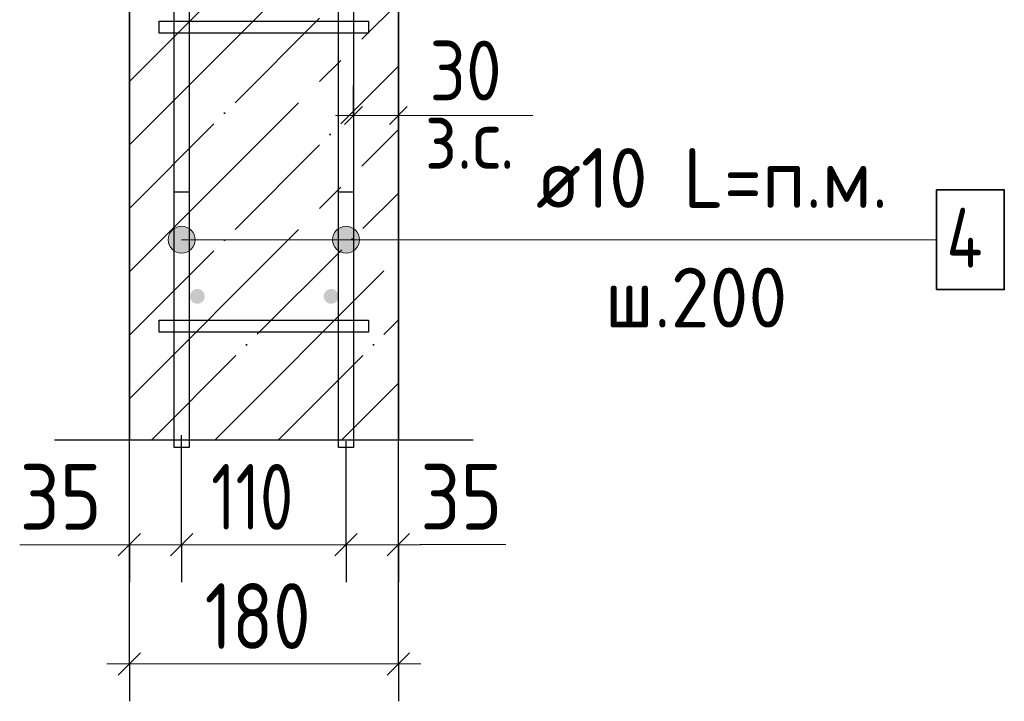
# Model space of a CAD drawing. Header units: millimetres. Extents: x -49773 to 2322955, y -3321 to 58485.
# Tile 217 of 256: x 931142 to 934436, y 30474 to 32754. Entities that reach past the tile are written whole.
import ezdxf

# ---------------------------------------------------------------- set-up
doc = ezdxf.new("R2010")
doc.units = ezdxf.units.MM
doc.linetypes.add('______11', pattern=[500, 400, -50, 0, -50])
doc.linetypes.add('______5', pattern=[1100, 800, -100, 100, -100])
for name, color, linetype, lineweight in [('Standard', 7, 'Continuous', 25), ('Арм.стержн. Арматура края', 96, 'Continuous', 35), ('Арм.стержн. вертикальными 1', 22, 'Continuous', 35), ('Арм.стержн.горизонт. 1', 180, 'Continuous', 35), ('Размерная линия_ общее', 7, 'Continuous', 13), ('Размерная линия_ общее_1', 7, 'Continuous', 13)]:
    doc.layers.add(name, color=color, linetype=linetype, lineweight=lineweight)
doc.layers.add('Арм.стержн.Стяжки', color=7, linetype='Continuous', lineweight=35, true_color=0x501e0f)
doc.styles.add('ISOCPEUR', font='txt')

msp = doc.modelspace()

# ---------------------------------------------------------------- hatches: boundary and pattern name
at = {"layer": 'Арм.стержн. вертикальными 1', "linetype": 'Continuous', "lineweight": 50, "transparency": 33554687}
for points in [[(931760.8, 31828.5), (931758.9, 31838.1), (931753.5, 31846.2), (931745.4, 31851.6), (931735.8, 31853.5), (931726.2, 31851.6), (931718.1, 31846.2), (931712.7, 31838.1), (931710.8, 31828.5), (931712.7, 31819), (931718.1, 31810.9), (931726.2, 31805.4), (931735.8, 31803.5), (931745.4, 31805.4), (931753.5, 31810.9), (931758.9, 31819)], [(932208.5, 31828.5), (932206.5, 31838.1), (932201.1, 31846.2), (932193, 31851.6), (932183.4, 31853.5), (932173.9, 31851.6), (932165.8, 31846.2), (932160.3, 31838.1), (932158.4, 31828.5), (932160.3, 31819), (932165.8, 31810.9), (932173.9, 31805.4), (932183.4, 31803.5), (932193, 31805.4), (932201.1, 31810.9), (932206.5, 31819)]]:
    msp.add_hatch(color=4, dxfattribs=at).paths.add_polyline_path(points)
at = {"layer": 'Арм.стержн.горизонт. 1', "linetype": 'Continuous', "lineweight": 13, "transparency": 33554687}
for points in [[(931660.9, 31979.1), (931660.9, 32056.5), (931644.8, 32040.3)], [(931660.9, 31979.1), (931660.9, 32056.5), (931644.8, 32040.3)], [(931660.9, 31979.1), (931660.9, 32056.5), (931644.8, 32040.3)], [(931660.9, 31979.1), (931660.9, 32056.5), (931644.8, 32040.3)], [(931660.9, 31979.1), (931660.9, 32056.5), (931644.8, 32040.3)], [(931660.9, 31979.1), (931660.9, 32056.5), (931644.8, 32040.3)], [(931660.9, 31979.1), (931660.9, 32056.5), (931644.8, 32040.3)], [(931660.9, 31979.1), (931660.9, 32056.5), (931644.8, 32040.3)], [(931660.9, 31979.1), (931660.9, 32056.5), (931644.8, 32040.3)], [(931660.9, 31979.1), (931660.9, 32056.5), (931644.8, 32040.3)], [(931660.9, 31979.1), (931660.9, 32056.5), (931644.8, 32040.3)], [(931660.9, 31979.1), (931660.9, 32056.5), (931644.8, 32040.3)], [(931660.9, 31979.1), (931660.9, 32056.5), (931644.8, 32040.3)], [(931683.4, 31972.8), (931683.4, 32062.8), (931660.9, 32056.5)], [(931683.4, 31972.8), (931683.4, 32062.8), (931660.9, 32056.5)], [(931683.4, 31972.8), (931683.4, 32062.8), (931660.9, 32056.5)], [(931683.4, 31972.8), (931683.4, 32062.8), (931660.9, 32056.5)], [(931683.4, 31972.8), (931683.4, 32062.8), (931660.9, 32056.5)], [(931683.4, 31972.8), (931683.4, 32062.8), (931660.9, 32056.5)], [(931683.4, 31972.8), (931683.4, 32062.8), (931660.9, 32056.5)], [(931683.4, 31972.8), (931683.4, 32062.8), (931660.9, 32056.5)], [(931683.4, 31972.8), (931683.4, 32062.8), (931660.9, 32056.5)], [(931683.4, 31972.8), (931683.4, 32062.8), (931660.9, 32056.5)], [(931683.4, 31972.8), (931683.4, 32062.8), (931660.9, 32056.5)], [(931683.4, 31972.8), (931683.4, 32062.8), (931660.9, 32056.5)], [(931683.4, 31972.8), (931683.4, 32062.8), (931660.9, 32056.5)], [(931683.4, 31972.8), (931660.9, 32056.5), (931660.9, 31979.1)], [(931683.4, 31972.8), (931660.9, 32056.5), (931660.9, 31979.1)], [(931683.4, 31972.8), (931660.9, 32056.5), (931660.9, 31979.1)], [(931683.4, 31972.8), (931660.9, 32056.5), (931660.9, 31979.1)], [(931683.4, 31972.8), (931660.9, 32056.5), (931660.9, 31979.1)], [(931683.4, 31972.8), (931660.9, 32056.5), (931660.9, 31979.1)], [(931683.4, 31972.8), (931660.9, 32056.5), (931660.9, 31979.1)], [(931683.4, 31972.8), (931660.9, 32056.5), (931660.9, 31979.1)], [(931683.4, 31972.8), (931660.9, 32056.5), (931660.9, 31979.1)], [(931683.4, 31972.8), (931660.9, 32056.5), (931660.9, 31979.1)], [(931683.4, 31972.8), (931660.9, 32056.5), (931660.9, 31979.1)], [(931683.4, 31972.8), (931660.9, 32056.5), (931660.9, 31979.1)], [(931683.4, 31972.8), (931660.9, 32056.5), (931660.9, 31979.1)], [(931705.9, 31979.1), (931705.9, 32056.5), (931683.4, 32062.8)], [(931705.9, 31979.1), (931683.4, 32062.8), (931683.4, 31972.8)], [(931705.9, 31979.1), (931705.9, 32056.5), (931683.4, 32062.8)], [(931705.9, 31979.1), (931683.4, 32062.8), (931683.4, 31972.8)], [(931705.9, 31979.1), (931705.9, 32056.5), (931683.4, 32062.8)], [(931705.9, 31979.1), (931683.4, 32062.8), (931683.4, 31972.8)], [(931705.9, 31979.1), (931705.9, 32056.5), (931683.4, 32062.8)], [(931705.9, 31979.1), (931683.4, 32062.8), (931683.4, 31972.8)], [(931705.9, 31979.1), (931705.9, 32056.5), (931683.4, 32062.8)], [(931705.9, 31979.1), (931683.4, 32062.8), (931683.4, 31972.8)], [(931705.9, 31979.1), (931705.9, 32056.5), (931683.4, 32062.8)], [(931705.9, 31979.1), (931683.4, 32062.8), (931683.4, 31972.8)], [(931705.9, 31979.1), (931705.9, 32056.5), (931683.4, 32062.8)], [(931705.9, 31979.1), (931683.4, 32062.8), (931683.4, 31972.8)], [(931705.9, 31979.1), (931705.9, 32056.5), (931683.4, 32062.8)], [(931705.9, 31979.1), (931683.4, 32062.8), (931683.4, 31972.8)], [(931705.9, 31979.1), (931705.9, 32056.5), (931683.4, 32062.8)], [(931705.9, 31979.1), (931683.4, 32062.8), (931683.4, 31972.8)], [(931705.9, 31979.1), (931705.9, 32056.5), (931683.4, 32062.8)], [(931705.9, 31979.1), (931683.4, 32062.8), (931683.4, 31972.8)], [(931705.9, 31979.1), (931705.9, 32056.5), (931683.4, 32062.8)], [(931705.9, 31979.1), (931683.4, 32062.8), (931683.4, 31972.8)], [(931705.9, 31979.1), (931705.9, 32056.5), (931683.4, 32062.8)], [(931705.9, 31979.1), (931683.4, 32062.8), (931683.4, 31972.8)], [(931705.9, 31979.1), (931705.9, 32056.5), (931683.4, 32062.8)], [(931705.9, 31979.1), (931683.4, 32062.8), (931683.4, 31972.8)], [(931722.1, 31995.3), (931722.1, 32040.3), (931705.9, 32056.5)], [(931722.1, 31995.3), (931705.9, 32056.5), (931705.9, 31979.1)], [(931722.1, 31995.3), (931722.1, 32040.3), (931705.9, 32056.5)], [(931722.1, 31995.3), (931705.9, 32056.5), (931705.9, 31979.1)], [(931722.1, 31995.3), (931722.1, 32040.3), (931705.9, 32056.5)], [(931722.1, 31995.3), (931705.9, 32056.5), (931705.9, 31979.1)], [(931722.1, 31995.3), (931722.1, 32040.3), (931705.9, 32056.5)], [(931722.1, 31995.3), (931705.9, 32056.5), (931705.9, 31979.1)], [(931722.1, 31995.3), (931722.1, 32040.3), (931705.9, 32056.5)], [(931722.1, 31995.3), (931705.9, 32056.5), (931705.9, 31979.1)], [(931722.1, 31995.3), (931722.1, 32040.3), (931705.9, 32056.5)], [(931722.1, 31995.3), (931705.9, 32056.5), (931705.9, 31979.1)], [(931722.1, 31995.3), (931722.1, 32040.3), (931705.9, 32056.5)], [(931722.1, 31995.3), (931705.9, 32056.5), (931705.9, 31979.1)], [(931722.1, 31995.3), (931722.1, 32040.3), (931705.9, 32056.5)], [(931722.1, 31995.3), (931705.9, 32056.5), (931705.9, 31979.1)], [(931722.1, 31995.3), (931722.1, 32040.3), (931705.9, 32056.5)], [(931722.1, 31995.3), (931705.9, 32056.5), (931705.9, 31979.1)], [(931722.1, 31995.3), (931722.1, 32040.3), (931705.9, 32056.5)], [(931722.1, 31995.3), (931705.9, 32056.5), (931705.9, 31979.1)], [(931722.1, 31995.3), (931722.1, 32040.3), (931705.9, 32056.5)], [(931722.1, 31995.3), (931705.9, 32056.5), (931705.9, 31979.1)], [(931722.1, 31995.3), (931722.1, 32040.3), (931705.9, 32056.5)], [(931722.1, 31995.3), (931705.9, 32056.5), (931705.9, 31979.1)], [(931722.1, 31995.3), (931722.1, 32040.3), (931705.9, 32056.5)], [(931722.1, 31995.3), (931705.9, 32056.5), (931705.9, 31979.1)], [(932210.9, 31979.1), (932210.9, 32056.5), (932194.7, 32040.3)], [(932210.9, 31979.1), (932210.9, 32056.5), (932194.7, 32040.3)], [(932210.9, 31979.1), (932210.9, 32056.5), (932194.7, 32040.3)], [(932210.9, 31979.1), (932210.9, 32056.5), (932194.7, 32040.3)], [(932210.9, 31979.1), (932210.9, 32056.5), (932194.7, 32040.3)], [(932210.9, 31979.1), (932210.9, 32056.5), (932194.7, 32040.3)], [(932210.9, 31979.1), (932210.9, 32056.5), (932194.7, 32040.3)], [(932210.9, 31979.1), (932210.9, 32056.5), (932194.7, 32040.3)], [(932210.9, 31979.1), (932210.9, 32056.5), (932194.7, 32040.3)], [(932210.9, 31979.1), (932210.9, 32056.5), (932194.7, 32040.3)], [(932210.9, 31979.1), (932210.9, 32056.5), (932194.7, 32040.3)], [(932210.9, 31979.1), (932210.9, 32056.5), (932194.7, 32040.3)], [(932210.9, 31979.1), (932210.9, 32056.5), (932194.7, 32040.3)], [(932233.4, 31972.8), (932233.4, 32062.8), (932210.9, 32056.5)], [(932233.4, 31972.8), (932233.4, 32062.8), (932210.9, 32056.5)], [(932233.4, 31972.8), (932233.4, 32062.8), (932210.9, 32056.5)], [(932233.4, 31972.8), (932233.4, 32062.8), (932210.9, 32056.5)], [(932233.4, 31972.8), (932233.4, 32062.8), (932210.9, 32056.5)], [(932233.4, 31972.8), (932233.4, 32062.8), (932210.9, 32056.5)], [(932233.4, 31972.8), (932233.4, 32062.8), (932210.9, 32056.5)], [(932233.4, 31972.8), (932233.4, 32062.8), (932210.9, 32056.5)], [(932233.4, 31972.8), (932233.4, 32062.8), (932210.9, 32056.5)], [(932233.4, 31972.8), (932233.4, 32062.8), (932210.9, 32056.5)], [(932233.4, 31972.8), (932233.4, 32062.8), (932210.9, 32056.5)], [(932233.4, 31972.8), (932233.4, 32062.8), (932210.9, 32056.5)], [(932233.4, 31972.8), (932233.4, 32062.8), (932210.9, 32056.5)], [(932233.4, 31972.8), (932210.9, 32056.5), (932210.9, 31979.1)], [(932233.4, 31972.8), (932210.9, 32056.5), (932210.9, 31979.1)], [(932233.4, 31972.8), (932210.9, 32056.5), (932210.9, 31979.1)], [(932233.4, 31972.8), (932210.9, 32056.5), (932210.9, 31979.1)], [(932233.4, 31972.8), (932210.9, 32056.5), (932210.9, 31979.1)], [(932233.4, 31972.8), (932210.9, 32056.5), (932210.9, 31979.1)], [(932233.4, 31972.8), (932210.9, 32056.5), (932210.9, 31979.1)], [(932233.4, 31972.8), (932210.9, 32056.5), (932210.9, 31979.1)], [(932233.4, 31972.8), (932210.9, 32056.5), (932210.9, 31979.1)], [(932233.4, 31972.8), (932210.9, 32056.5), (932210.9, 31979.1)], [(932233.4, 31972.8), (932210.9, 32056.5), (932210.9, 31979.1)], [(932233.4, 31972.8), (932210.9, 32056.5), (932210.9, 31979.1)], [(932233.4, 31972.8), (932210.9, 32056.5), (932210.9, 31979.1)], [(932256, 31979.1), (932256, 32056.5), (932233.4, 32062.8)], [(932256, 31979.1), (932233.4, 32062.8), (932233.4, 31972.8)], [(932256, 31979.1), (932256, 32056.5), (932233.4, 32062.8)], [(932256, 31979.1), (932233.4, 32062.8), (932233.4, 31972.8)], [(932256, 31979.1), (932256, 32056.5), (932233.4, 32062.8)], [(932256, 31979.1), (932233.4, 32062.8), (932233.4, 31972.8)], [(932256, 31979.1), (932256, 32056.5), (932233.4, 32062.8)], [(932256, 31979.1), (932233.4, 32062.8), (932233.4, 31972.8)], [(932256, 31979.1), (932256, 32056.5), (932233.4, 32062.8)], [(932256, 31979.1), (932233.4, 32062.8), (932233.4, 31972.8)], [(932256, 31979.1), (932256, 32056.5), (932233.4, 32062.8)], [(932256, 31979.1), (932233.4, 32062.8), (932233.4, 31972.8)], [(932256, 31979.1), (932256, 32056.5), (932233.4, 32062.8)], [(932256, 31979.1), (932233.4, 32062.8), (932233.4, 31972.8)], [(932256, 31979.1), (932256, 32056.5), (932233.4, 32062.8)], [(932256, 31979.1), (932233.4, 32062.8), (932233.4, 31972.8)], [(932256, 31979.1), (932256, 32056.5), (932233.4, 32062.8)], [(932256, 31979.1), (932233.4, 32062.8), (932233.4, 31972.8)], [(932256, 31979.1), (932256, 32056.5), (932233.4, 32062.8)], [(932256, 31979.1), (932233.4, 32062.8), (932233.4, 31972.8)], [(932256, 31979.1), (932256, 32056.5), (932233.4, 32062.8)], [(932256, 31979.1), (932233.4, 32062.8), (932233.4, 31972.8)], [(932256, 31979.1), (932256, 32056.5), (932233.4, 32062.8)], [(932256, 31979.1), (932233.4, 32062.8), (932233.4, 31972.8)], [(932256, 31979.1), (932256, 32056.5), (932233.4, 32062.8)], [(932256, 31979.1), (932233.4, 32062.8), (932233.4, 31972.8)], [(932272.2, 31995.3), (932272.2, 32040.3), (932256, 32056.5)], [(932272.2, 31995.3), (932256, 32056.5), (932256, 31979.1)], [(932272.2, 31995.3), (932272.2, 32040.3), (932256, 32056.5)], [(932272.2, 31995.3), (932256, 32056.5), (932256, 31979.1)], [(932272.2, 31995.3), (932272.2, 32040.3), (932256, 32056.5)], [(932272.2, 31995.3), (932256, 32056.5), (932256, 31979.1)], [(932272.2, 31995.3), (932272.2, 32040.3), (932256, 32056.5)], [(932272.2, 31995.3), (932256, 32056.5), (932256, 31979.1)], [(932272.2, 31995.3), (932272.2, 32040.3), (932256, 32056.5)], [(932272.2, 31995.3), (932256, 32056.5), (932256, 31979.1)], [(932272.2, 31995.3), (932272.2, 32040.3), (932256, 32056.5)], [(932272.2, 31995.3), (932256, 32056.5), (932256, 31979.1)], [(932272.2, 31995.3), (932272.2, 32040.3), (932256, 32056.5)], [(932272.2, 31995.3), (932256, 32056.5), (932256, 31979.1)], [(932272.2, 31995.3), (932272.2, 32040.3), (932256, 32056.5)], [(932272.2, 31995.3), (932256, 32056.5), (932256, 31979.1)], [(932272.2, 31995.3), (932272.2, 32040.3), (932256, 32056.5)], [(932272.2, 31995.3), (932256, 32056.5), (932256, 31979.1)], [(932272.2, 31995.3), (932272.2, 32040.3), (932256, 32056.5)], [(932272.2, 31995.3), (932256, 32056.5), (932256, 31979.1)], [(932272.2, 31995.3), (932272.2, 32040.3), (932256, 32056.5)], [(932272.2, 31995.3), (932256, 32056.5), (932256, 31979.1)], [(932272.2, 31995.3), (932272.2, 32040.3), (932256, 32056.5)], [(932272.2, 31995.3), (932256, 32056.5), (932256, 31979.1)], [(932272.2, 31995.3), (932272.2, 32040.3), (932256, 32056.5)], [(932272.2, 31995.3), (932256, 32056.5), (932256, 31979.1)], [(931644.8, 31995.3), (931644.8, 32040.3), (931638.4, 32017.8)], [(931644.8, 31995.3), (931644.8, 32040.3), (931638.4, 32017.8)], [(931644.8, 31995.3), (931644.8, 32040.3), (931638.4, 32017.8)], [(931644.8, 31995.3), (931644.8, 32040.3), (931638.4, 32017.8)], [(931644.8, 31995.3), (931644.8, 32040.3), (931638.4, 32017.8)], [(931644.8, 31995.3), (931644.8, 32040.3), (931638.4, 32017.8)], [(931644.8, 31995.3), (931644.8, 32040.3), (931638.4, 32017.8)], [(931644.8, 31995.3), (931644.8, 32040.3), (931638.4, 32017.8)], [(931644.8, 31995.3), (931644.8, 32040.3), (931638.4, 32017.8)], [(931644.8, 31995.3), (931644.8, 32040.3), (931638.4, 32017.8)], [(931644.8, 31995.3), (931644.8, 32040.3), (931638.4, 32017.8)], [(931644.8, 31995.3), (931644.8, 32040.3), (931638.4, 32017.8)], [(931644.8, 31995.3), (931644.8, 32040.3), (931638.4, 32017.8)], [(931660.9, 31979.1), (931644.8, 32040.3), (931644.8, 31995.3)], [(931660.9, 31979.1), (931644.8, 32040.3), (931644.8, 31995.3)], [(931660.9, 31979.1), (931644.8, 32040.3), (931644.8, 31995.3)], [(931660.9, 31979.1), (931644.8, 32040.3), (931644.8, 31995.3)], [(931660.9, 31979.1), (931644.8, 32040.3), (931644.8, 31995.3)], [(931660.9, 31979.1), (931644.8, 32040.3), (931644.8, 31995.3)], [(931660.9, 31979.1), (931644.8, 32040.3), (931644.8, 31995.3)], [(931660.9, 31979.1), (931644.8, 32040.3), (931644.8, 31995.3)], [(931660.9, 31979.1), (931644.8, 32040.3), (931644.8, 31995.3)], [(931660.9, 31979.1), (931644.8, 32040.3), (931644.8, 31995.3)], [(931660.9, 31979.1), (931644.8, 32040.3), (931644.8, 31995.3)], [(931660.9, 31979.1), (931644.8, 32040.3), (931644.8, 31995.3)], [(931660.9, 31979.1), (931644.8, 32040.3), (931644.8, 31995.3)], [(931722.1, 32040.3), (931722.1, 31995.3), (931728.4, 32017.8)], [(931722.1, 32040.3), (931722.1, 31995.3), (931728.4, 32017.8)], [(931722.1, 32040.3), (931722.1, 31995.3), (931728.4, 32017.8)], [(931722.1, 32040.3), (931722.1, 31995.3), (931728.4, 32017.8)], [(931722.1, 32040.3), (931722.1, 31995.3), (931728.4, 32017.8)], [(931722.1, 32040.3), (931722.1, 31995.3), (931728.4, 32017.8)], [(931722.1, 32040.3), (931722.1, 31995.3), (931728.4, 32017.8)], [(931722.1, 32040.3), (931722.1, 31995.3), (931728.4, 32017.8)], [(931722.1, 32040.3), (931722.1, 31995.3), (931728.4, 32017.8)], [(931722.1, 32040.3), (931722.1, 31995.3), (931728.4, 32017.8)], [(931722.1, 32040.3), (931722.1, 31995.3), (931728.4, 32017.8)], [(931722.1, 32040.3), (931722.1, 31995.3), (931728.4, 32017.8)], [(931722.1, 32040.3), (931722.1, 31995.3), (931728.4, 32017.8)], [(932194.7, 31995.3), (932194.7, 32040.3), (932188.4, 32017.8)], [(932194.7, 31995.3), (932194.7, 32040.3), (932188.4, 32017.8)], [(932194.7, 31995.3), (932194.7, 32040.3), (932188.4, 32017.8)], [(932194.7, 31995.3), (932194.7, 32040.3), (932188.4, 32017.8)], [(932194.7, 31995.3), (932194.7, 32040.3), (932188.4, 32017.8)], [(932194.7, 31995.3), (932194.7, 32040.3), (932188.4, 32017.8)], [(932194.7, 31995.3), (932194.7, 32040.3), (932188.4, 32017.8)], [(932194.7, 31995.3), (932194.7, 32040.3), (932188.4, 32017.8)], [(932194.7, 31995.3), (932194.7, 32040.3), (932188.4, 32017.8)], [(932194.7, 31995.3), (932194.7, 32040.3), (932188.4, 32017.8)], [(932194.7, 31995.3), (932194.7, 32040.3), (932188.4, 32017.8)], [(932194.7, 31995.3), (932194.7, 32040.3), (932188.4, 32017.8)], [(932194.7, 31995.3), (932194.7, 32040.3), (932188.4, 32017.8)], [(932210.9, 31979.1), (932194.7, 32040.3), (932194.7, 31995.3)], [(932210.9, 31979.1), (932194.7, 32040.3), (932194.7, 31995.3)], [(932210.9, 31979.1), (932194.7, 32040.3), (932194.7, 31995.3)], [(932210.9, 31979.1), (932194.7, 32040.3), (932194.7, 31995.3)], [(932210.9, 31979.1), (932194.7, 32040.3), (932194.7, 31995.3)], [(932210.9, 31979.1), (932194.7, 32040.3), (932194.7, 31995.3)], [(932210.9, 31979.1), (932194.7, 32040.3), (932194.7, 31995.3)], [(932210.9, 31979.1), (932194.7, 32040.3), (932194.7, 31995.3)], [(932210.9, 31979.1), (932194.7, 32040.3), (932194.7, 31995.3)], [(932210.9, 31979.1), (932194.7, 32040.3), (932194.7, 31995.3)], [(932210.9, 31979.1), (932194.7, 32040.3), (932194.7, 31995.3)], [(932210.9, 31979.1), (932194.7, 32040.3), (932194.7, 31995.3)], [(932210.9, 31979.1), (932194.7, 32040.3), (932194.7, 31995.3)], [(932272.2, 32040.3), (932272.2, 31995.3), (932278.4, 32017.8)], [(932272.2, 32040.3), (932272.2, 31995.3), (932278.4, 32017.8)], [(932272.2, 32040.3), (932272.2, 31995.3), (932278.4, 32017.8)], [(932272.2, 32040.3), (932272.2, 31995.3), (932278.4, 32017.8)], [(932272.2, 32040.3), (932272.2, 31995.3), (932278.4, 32017.8)], [(932272.2, 32040.3), (932272.2, 31995.3), (932278.4, 32017.8)], [(932272.2, 32040.3), (932272.2, 31995.3), (932278.4, 32017.8)], [(932272.2, 32040.3), (932272.2, 31995.3), (932278.4, 32017.8)], [(932272.2, 32040.3), (932272.2, 31995.3), (932278.4, 32017.8)], [(932272.2, 32040.3), (932272.2, 31995.3), (932278.4, 32017.8)], [(932272.2, 32040.3), (932272.2, 31995.3), (932278.4, 32017.8)], [(932272.2, 32040.3), (932272.2, 31995.3), (932278.4, 32017.8)], [(932272.2, 32040.3), (932272.2, 31995.3), (932278.4, 32017.8)]]:
    msp.add_hatch(color=7, dxfattribs=at).paths.add_polyline_path(points)

# ---------------------------------------------------------------- linework, layer by layer
at = {"layer": 'Standard', "color": 7, "linetype": 'Continuous', "lineweight": 35, "transparency": 33554687}
for p, q in [((931508.5, 34503.5), (931508.5, 31347.9)), ((932408.5, 31347.9), (932408.5, 34503.5))]:
    msp.add_line(p, q, dxfattribs=at)
at = {"layer": 'Standard', "color": 253, "linetype": '______11', "lineweight": 35, "true_color": 0xababab, "transparency": 33554687}
for p, q in [((931508.5, 32546.9), (932408.5, 33446.9)), ((931508.5, 32122.6), (932408.5, 33022.6)), ((931508.5, 31698.4), (932408.5, 32598.4)), ((931582.3, 31347.9), (932408.5, 32174.1)), ((932006.5, 31347.9), (932408.5, 31749.8))]:
    msp.add_line(p, q, dxfattribs=at)
at = {"layer": 'Standard', "color": 253, "linetype": '______5', "lineweight": 35, "true_color": 0xababab, "transparency": 33554687}
for p, q in [((931508.5, 32334.8), (932408.5, 33234.8)), ((931508.5, 31910.5), (932408.5, 32810.5)), ((931508.5, 31486.2), (932408.5, 32386.2)), ((931794.4, 31347.9), (932408.5, 31962)), ((932218.7, 31347.9), (932408.5, 31537.7))]:
    msp.add_line(p, q, dxfattribs=at)
at = {"layer": 'Standard', "color": 7, "linetype": 'Continuous', "lineweight": 13, "transparency": 33554687}
msp.add_line((932408.5, 32433.7), (932858.4, 32433.7), dxfattribs=at)
at = {"layer": 'Standard', "color": 7, "linetype": 'Continuous', "lineweight": 25, "transparency": 33554687}
msp.add_line((932658.4, 31347.9), (931258.4, 31347.9), dxfattribs=at)
at = {"layer": 'Арм.стержн. Арматура края', "color": 4, "linetype": 'Continuous', "lineweight": 25, "transparency": 33554687}
for points in [[(931708.5, 32178.5), (931708.5, 31322.9), (931658.4, 31322.9), (931658.4, 32178.5), (931708.5, 32178.5)], [(931708.5, 32178.5), (931708.5, 31322.9), (931658.4, 31322.9), (931658.4, 32178.5), (931708.5, 32178.5)], [(931708.5, 32178.5), (931708.5, 31322.9), (931658.4, 31322.9), (931658.4, 32178.5), (931708.5, 32178.5)], [(931708.5, 32178.5), (931708.5, 31322.9), (931658.4, 31322.9), (931658.4, 32178.5), (931708.5, 32178.5)], [(931708.5, 32178.5), (931708.5, 31322.9), (931658.4, 31322.9), (931658.4, 32178.5), (931708.5, 32178.5)], [(931708.5, 32178.5), (931708.5, 31322.9), (931658.4, 31322.9), (931658.4, 32178.5), (931708.5, 32178.5)], [(931708.5, 32178.5), (931708.5, 31322.9), (931658.4, 31322.9), (931658.4, 32178.5), (931708.5, 32178.5)], [(931708.5, 32178.5), (931708.5, 31322.9), (931658.4, 31322.9), (931658.4, 32178.5), (931708.5, 32178.5)], [(931708.5, 32178.5), (931708.5, 31322.9), (931658.4, 31322.9), (931658.4, 32178.5), (931708.5, 32178.5)], [(931708.5, 32178.5), (931708.5, 31322.9), (931658.4, 31322.9), (931658.4, 32178.5), (931708.5, 32178.5)], [(931708.5, 32178.5), (931708.5, 31322.9), (931658.4, 31322.9), (931658.4, 32178.5), (931708.5, 32178.5)], [(932208.5, 31322.9), (932208.5, 32178.5), (932258.4, 32178.5), (932258.4, 31322.9), (932208.5, 31322.9)], [(932208.5, 31322.9), (932208.5, 32178.5), (932258.4, 32178.5), (932258.4, 31322.9), (932208.5, 31322.9)], [(932208.5, 31322.9), (932208.5, 32178.5), (932258.4, 32178.5), (932258.4, 31322.9), (932208.5, 31322.9)], [(932208.5, 31322.9), (932208.5, 32178.5), (932258.4, 32178.5), (932258.4, 31322.9), (932208.5, 31322.9)], [(932208.5, 31322.9), (932208.5, 32178.5), (932258.4, 32178.5), (932258.4, 31322.9), (932208.5, 31322.9)], [(932208.5, 31322.9), (932208.5, 32178.5), (932258.4, 32178.5), (932258.4, 31322.9), (932208.5, 31322.9)], [(932208.5, 31322.9), (932208.5, 32178.5), (932258.4, 32178.5), (932258.4, 31322.9), (932208.5, 31322.9)], [(932208.5, 31322.9), (932208.5, 32178.5), (932258.4, 32178.5), (932258.4, 31322.9), (932208.5, 31322.9)], [(932208.5, 31322.9), (932208.5, 32178.5), (932258.4, 32178.5), (932258.4, 31322.9), (932208.5, 31322.9)], [(932208.5, 31322.9), (932208.5, 32178.5), (932258.4, 32178.5), (932258.4, 31322.9), (932208.5, 31322.9)], [(932208.5, 31322.9), (932208.5, 32178.5), (932258.4, 32178.5), (932258.4, 31322.9), (932208.5, 31322.9)]]:
    msp.add_lwpolyline(points, dxfattribs=at)
at = {"layer": 'Арм.стержн.горизонт. 1', "color": 7, "linetype": 'Continuous', "lineweight": 13, "transparency": 33554687}
for p, q in [((931683.4, 32062.8), (931683.4, 32062.8)), ((931683.4, 32062.8), (931683.4, 32062.8)), ((931683.4, 32062.8), (931683.4, 32062.8)), ((931683.4, 32062.8), (931683.4, 32062.8)), ((931683.4, 32062.8), (931683.4, 32062.8)), ((931683.4, 32062.8), (931683.4, 32062.8)), ((931683.4, 32062.8), (931683.4, 32062.8)), ((931683.4, 32062.8), (931683.4, 32062.8)), ((931683.4, 32062.8), (931683.4, 32062.8)), ((931683.4, 32062.8), (931683.4, 32062.8)), ((931683.4, 32062.8), (931683.4, 32062.8)), ((931683.4, 32062.8), (931683.4, 32062.8)), ((931683.4, 32062.8), (931683.4, 32062.8)), ((932233.4, 32062.8), (932233.4, 32062.8)), ((932233.4, 32062.8), (932233.4, 32062.8)), ((932233.4, 32062.8), (932233.4, 32062.8)), ((932233.4, 32062.8), (932233.4, 32062.8)), ((932233.4, 32062.8), (932233.4, 32062.8)), ((932233.4, 32062.8), (932233.4, 32062.8)), ((932233.4, 32062.8), (932233.4, 32062.8)), ((932233.4, 32062.8), (932233.4, 32062.8)), ((932233.4, 32062.8), (932233.4, 32062.8)), ((932233.4, 32062.8), (932233.4, 32062.8)), ((932233.4, 32062.8), (932233.4, 32062.8)), ((932233.4, 32062.8), (932233.4, 32062.8)), ((932233.4, 32062.8), (932233.4, 32062.8)), ((931638.4, 32017.8), (931638.4, 32017.8)), ((931638.4, 32017.8), (931638.4, 32017.8)), ((931638.4, 32017.8), (931638.4, 32017.8)), ((931638.4, 32017.8), (931638.4, 32017.8)), ((931638.4, 32017.8), (931638.4, 32017.8)), ((931638.4, 32017.8), (931638.4, 32017.8)), ((931638.4, 32017.8), (931638.4, 32017.8)), ((931638.4, 32017.8), (931638.4, 32017.8)), ((931638.4, 32017.8), (931638.4, 32017.8)), ((931638.4, 32017.8), (931638.4, 32017.8)), ((931638.4, 32017.8), (931638.4, 32017.8)), ((931638.4, 32017.8), (931638.4, 32017.8)), ((931638.4, 32017.8), (931638.4, 32017.8)), ((932769.1, 32017.8), (931683.4, 32017.8)), ((932769.1, 32017.8), (931683.4, 32017.8)), ((932769.1, 32017.8), (931683.4, 32017.8)), ((932769.1, 32017.8), (931683.4, 32017.8)), ((932769.1, 32017.8), (931683.4, 32017.8)), ((932769.1, 32017.8), (931683.4, 32017.8)), ((932769.1, 32017.8), (931683.4, 32017.8)), ((932769.1, 32017.8), (931683.4, 32017.8)), ((932769.1, 32017.8), (931683.4, 32017.8)), ((932769.1, 32017.8), (931683.4, 32017.8)), ((932769.1, 32017.8), (931683.4, 32017.8)), ((932769.1, 32017.8), (931683.4, 32017.8)), ((932769.1, 32017.8), (931683.4, 32017.8)), ((931728.4, 32017.8), (931728.4, 32017.8)), ((931728.4, 32017.8), (931728.4, 32017.8)), ((931728.4, 32017.8), (931728.4, 32017.8)), ((931728.4, 32017.8), (931728.4, 32017.8)), ((931728.4, 32017.8), (931728.4, 32017.8)), ((931728.4, 32017.8), (931728.4, 32017.8)), ((931728.4, 32017.8), (931728.4, 32017.8)), ((931728.4, 32017.8), (931728.4, 32017.8)), ((931728.4, 32017.8), (931728.4, 32017.8)), ((931728.4, 32017.8), (931728.4, 32017.8)), ((931728.4, 32017.8), (931728.4, 32017.8)), ((931728.4, 32017.8), (931728.4, 32017.8)), ((931728.4, 32017.8), (931728.4, 32017.8)), ((932188.4, 32017.8), (932188.4, 32017.8)), ((932188.4, 32017.8), (932188.4, 32017.8)), ((932188.4, 32017.8), (932188.4, 32017.8)), ((932188.4, 32017.8), (932188.4, 32017.8)), ((932188.4, 32017.8), (932188.4, 32017.8)), ((932188.4, 32017.8), (932188.4, 32017.8)), ((932188.4, 32017.8), (932188.4, 32017.8)), ((932188.4, 32017.8), (932188.4, 32017.8)), ((932188.4, 32017.8), (932188.4, 32017.8)), ((932188.4, 32017.8), (932188.4, 32017.8)), ((932188.4, 32017.8), (932188.4, 32017.8)), ((932188.4, 32017.8), (932188.4, 32017.8)), ((932188.4, 32017.8), (932188.4, 32017.8)), ((932769.1, 32017.8), (932233.4, 32017.8)), ((932769.1, 32017.8), (932233.4, 32017.8)), ((932769.1, 32017.8), (932233.4, 32017.8)), ((932769.1, 32017.8), (932233.4, 32017.8)), ((932769.1, 32017.8), (932233.4, 32017.8)), ((932769.1, 32017.8), (932233.4, 32017.8)), ((932769.1, 32017.8), (932233.4, 32017.8)), ((932769.1, 32017.8), (932233.4, 32017.8)), ((932769.1, 32017.8), (932233.4, 32017.8)), ((932769.1, 32017.8), (932233.4, 32017.8)), ((932769.1, 32017.8), (932233.4, 32017.8)), ((932769.1, 32017.8), (932233.4, 32017.8)), ((932769.1, 32017.8), (932233.4, 32017.8)), ((932278.4, 32017.8), (932278.4, 32017.8)), ((932278.4, 32017.8), (932278.4, 32017.8)), ((932278.4, 32017.8), (932278.4, 32017.8)), ((932278.4, 32017.8), (932278.4, 32017.8)), ((932278.4, 32017.8), (932278.4, 32017.8)), ((932278.4, 32017.8), (932278.4, 32017.8)), ((932278.4, 32017.8), (932278.4, 32017.8)), ((932278.4, 32017.8), (932278.4, 32017.8)), ((932278.4, 32017.8), (932278.4, 32017.8)), ((932278.4, 32017.8), (932278.4, 32017.8)), ((932278.4, 32017.8), (932278.4, 32017.8)), ((932278.4, 32017.8), (932278.4, 32017.8)), ((932278.4, 32017.8), (932278.4, 32017.8)), ((932769.1, 32017.8), (934209.1, 32017.8)), ((931683.4, 31972.8), (931683.4, 31972.8)), ((931683.4, 31972.8), (931683.4, 31972.8)), ((931683.4, 31972.8), (931683.4, 31972.8)), ((931683.4, 31972.8), (931683.4, 31972.8)), ((931683.4, 31972.8), (931683.4, 31972.8)), ((931683.4, 31972.8), (931683.4, 31972.8)), ((931683.4, 31972.8), (931683.4, 31972.8)), ((931683.4, 31972.8), (931683.4, 31972.8)), ((931683.4, 31972.8), (931683.4, 31972.8)), ((931683.4, 31972.8), (931683.4, 31972.8)), ((931683.4, 31972.8), (931683.4, 31972.8)), ((931683.4, 31972.8), (931683.4, 31972.8)), ((931683.4, 31972.8), (931683.4, 31972.8)), ((932233.4, 31972.8), (932233.4, 31972.8)), ((932233.4, 31972.8), (932233.4, 31972.8)), ((932233.4, 31972.8), (932233.4, 31972.8)), ((932233.4, 31972.8), (932233.4, 31972.8)), ((932233.4, 31972.8), (932233.4, 31972.8)), ((932233.4, 31972.8), (932233.4, 31972.8)), ((932233.4, 31972.8), (932233.4, 31972.8)), ((932233.4, 31972.8), (932233.4, 31972.8)), ((932233.4, 31972.8), (932233.4, 31972.8)), ((932233.4, 31972.8), (932233.4, 31972.8)), ((932233.4, 31972.8), (932233.4, 31972.8)), ((932233.4, 31972.8), (932233.4, 31972.8)), ((932233.4, 31972.8), (932233.4, 31972.8))]:
    msp.add_line(p, q, dxfattribs=at)
at = {"layer": 'Арм.стержн.горизонт. 1', "color": 4, "linetype": 'Continuous', "lineweight": 25, "transparency": 33554687}
for points in [[(931658.4, 31322.9), (931658.4, 35053.5), (931708.4, 35053.5), (931708.4, 31322.9), (931658.4, 31322.9)], [(931658.4, 31322.9), (931658.4, 35053.5), (931708.4, 35053.5), (931708.4, 31322.9), (931658.4, 31322.9)], [(931658.4, 31322.9), (931658.4, 35053.5), (931708.4, 35053.5), (931708.4, 31322.9), (931658.4, 31322.9)], [(931658.4, 31322.9), (931658.4, 35053.5), (931708.4, 35053.5), (931708.4, 31322.9), (931658.4, 31322.9)], [(931658.4, 31322.9), (931658.4, 35053.5), (931708.4, 35053.5), (931708.4, 31322.9), (931658.4, 31322.9)], [(931658.4, 31322.9), (931658.4, 35053.5), (931708.4, 35053.5), (931708.4, 31322.9), (931658.4, 31322.9)], [(931658.4, 31322.9), (931658.4, 35053.5), (931708.4, 35053.5), (931708.4, 31322.9), (931658.4, 31322.9)], [(931658.4, 31322.9), (931658.4, 35053.5), (931708.4, 35053.5), (931708.4, 31322.9), (931658.4, 31322.9)], [(931658.4, 31322.9), (931658.4, 35053.5), (931708.4, 35053.5), (931708.4, 31322.9), (931658.4, 31322.9)], [(931658.4, 31322.9), (931658.4, 35053.5), (931708.4, 35053.5), (931708.4, 31322.9), (931658.4, 31322.9)], [(931658.4, 31322.9), (931658.4, 35053.5), (931708.4, 35053.5), (931708.4, 31322.9), (931658.4, 31322.9)], [(931658.4, 31322.9), (931658.4, 35053.5), (931708.4, 35053.5), (931708.4, 31322.9), (931658.4, 31322.9)], [(931658.4, 31322.9), (931658.4, 35053.5), (931708.4, 35053.5), (931708.4, 31322.9), (931658.4, 31322.9)], [(932208.5, 31322.9), (932208.5, 35053.5), (932258.4, 35053.5), (932258.4, 31322.9), (932208.5, 31322.9)], [(932208.5, 31322.9), (932208.5, 35053.5), (932258.4, 35053.5), (932258.4, 31322.9), (932208.5, 31322.9)], [(932208.5, 31322.9), (932208.5, 35053.5), (932258.4, 35053.5), (932258.4, 31322.9), (932208.5, 31322.9)], [(932208.5, 31322.9), (932208.5, 35053.5), (932258.4, 35053.5), (932258.4, 31322.9), (932208.5, 31322.9)], [(932208.5, 31322.9), (932208.5, 35053.5), (932258.4, 35053.5), (932258.4, 31322.9), (932208.5, 31322.9)], [(932208.5, 31322.9), (932208.5, 35053.5), (932258.4, 35053.5), (932258.4, 31322.9), (932208.5, 31322.9)], [(932208.5, 31322.9), (932208.5, 35053.5), (932258.4, 35053.5), (932258.4, 31322.9), (932208.5, 31322.9)], [(932208.5, 31322.9), (932208.5, 35053.5), (932258.4, 35053.5), (932258.4, 31322.9), (932208.5, 31322.9)], [(932208.5, 31322.9), (932208.5, 35053.5), (932258.4, 35053.5), (932258.4, 31322.9), (932208.5, 31322.9)], [(932208.5, 31322.9), (932208.5, 35053.5), (932258.4, 35053.5), (932258.4, 31322.9), (932208.5, 31322.9)], [(932208.5, 31322.9), (932208.5, 35053.5), (932258.4, 35053.5), (932258.4, 31322.9), (932208.5, 31322.9)], [(932208.5, 31322.9), (932208.5, 35053.5), (932258.4, 35053.5), (932258.4, 31322.9), (932208.5, 31322.9)], [(932208.5, 31322.9), (932208.5, 35053.5), (932258.4, 35053.5), (932258.4, 31322.9), (932208.5, 31322.9)]]:
    msp.add_lwpolyline(points, dxfattribs=at)
at = {"layer": 'Арм.стержн.горизонт. 1', "color": 7, "linetype": 'Continuous', "lineweight": 35, "transparency": 33554687}
msp.add_lwpolyline([(934209.1, 31851.1), (934435.7, 31851.1), (934435.7, 32184.4), (934209.1, 32184.4), (934209.1, 31851.1)], dxfattribs=at)
at = {"layer": 'Арм.стержн.горизонт. 1', "color": 7, "linetype": 'Continuous', "lineweight": 13, "transparency": 33554687}
for centre in [(931683.4, 32017.8), (931683.4, 32017.8), (931683.4, 32017.8), (931683.4, 32017.8), (931683.4, 32017.8), (931683.4, 32017.8), (931683.4, 32017.8), (931683.4, 32017.8), (931683.4, 32017.8), (931683.4, 32017.8), (931683.4, 32017.8), (931683.4, 32017.8), (931683.4, 32017.8), (932233.4, 32017.8), (932233.4, 32017.8), (932233.4, 32017.8), (932233.4, 32017.8), (932233.4, 32017.8), (932233.4, 32017.8), (932233.4, 32017.8), (932233.4, 32017.8), (932233.4, 32017.8), (932233.4, 32017.8), (932233.4, 32017.8), (932233.4, 32017.8), (932233.4, 32017.8)]:
    msp.add_circle(centre, 45, dxfattribs=at)
at = {"layer": 'Арм.стержн.Стяжки', "color": 40, "linetype": 'Continuous', "lineweight": 25, "transparency": 33554687}
for points in [[(932308.6, 32708.6), (931608.6, 32708.6), (931608.6, 32748.6), (932308.6, 32748.6), (932308.6, 32708.6)], [(932308.6, 32708.6), (931608.6, 32708.6), (931608.6, 32748.6), (932308.6, 32748.6), (932308.6, 32708.6)], [(932308.6, 32708.6), (931608.6, 32708.6), (931608.6, 32748.6), (932308.6, 32748.6), (932308.6, 32708.6)], [(932308.6, 32708.6), (931608.6, 32708.6), (931608.6, 32748.6), (932308.6, 32748.6), (932308.6, 32708.6)], [(932308.6, 32708.6), (931608.6, 32708.6), (931608.6, 32748.6), (932308.6, 32748.6), (932308.6, 32708.6)], [(932308.6, 32708.6), (931608.6, 32708.6), (931608.6, 32748.6), (932308.6, 32748.6), (932308.6, 32708.6)], [(932308.6, 31708.6), (931608.6, 31708.6), (931608.6, 31748.6), (932308.6, 31748.6), (932308.6, 31708.6)], [(932308.6, 31708.6), (931608.6, 31708.6), (931608.6, 31748.6), (932308.6, 31748.6), (932308.6, 31708.6)], [(932308.6, 31708.6), (931608.6, 31708.6), (931608.6, 31748.6), (932308.6, 31748.6), (932308.6, 31708.6)], [(932308.6, 31708.6), (931608.6, 31708.6), (931608.6, 31748.6), (932308.6, 31748.6), (932308.6, 31708.6)], [(932308.6, 31708.6), (931608.6, 31708.6), (931608.6, 31748.6), (932308.6, 31748.6), (932308.6, 31708.6)], [(932308.6, 31708.6), (931608.6, 31708.6), (931608.6, 31748.6), (932308.6, 31748.6), (932308.6, 31708.6)]]:
    msp.add_lwpolyline(points, dxfattribs=at)
at = {"layer": 'Размерная линия_ общее', "color": 253, "linetype": 'Continuous', "lineweight": -3, "true_color": 0xa0a0a0, "transparency": 33554687}
for p, q in [((931508.5, 30599.2), (931508.5, 31365.8)), ((932408.5, 30599.2), (932408.5, 31333.6)), ((931508.5, 30997.9), (931508.5, 31122.9)), ((931683.4, 30997.9), (931683.4, 31122.9)), ((932233.4, 30997.9), (932233.4, 31122.9)), ((932408.5, 30997.9), (932408.5, 31122.9)), ((931508.5, 30997.9), (931508.5, 30872.9)), ((931683.4, 30997.9), (931683.4, 30872.9)), ((932233.4, 30997.9), (932233.4, 30872.9)), ((932408.5, 30997.9), (932408.5, 30872.9)), ((931508.5, 30599.2), (931508.5, 30724.2)), ((932408.5, 30599.2), (932408.5, 30724.2)), ((931508.5, 30599.2), (931508.5, 30474.2)), ((932408.5, 30599.2), (932408.5, 30474.2))]:
    msp.add_line(p, q, dxfattribs=at)
at = {"layer": 'Размерная линия_ общее', "color": 7, "linetype": 'Continuous', "lineweight": 25, "transparency": 33554687}
for p, q in [((931545.9, 31035.4), (931470.9, 30960.4)), ((931720.9, 31035.4), (931645.9, 30960.4)), ((932270.9, 31035.4), (932195.9, 30960.4)), ((932445.9, 31035.4), (932370.9, 30960.4)), ((931545.9, 30636.7), (931470.9, 30561.7)), ((932445.9, 30636.7), (932370.9, 30561.7))]:
    msp.add_line(p, q, dxfattribs=at)
at = {"layer": 'Размерная линия_ общее', "color": 7, "linetype": 'Continuous', "lineweight": 13, "transparency": 33554687}
for p, q in [((931427.5, 30997.9), (931141.5, 30997.9)), ((931595.9, 30997.9), (931427.5, 30997.9)), ((931508.5, 30997.9), (931433.4, 30997.9)), ((931683.4, 30997.9), (931508.5, 30997.9)), ((932233.4, 30997.9), (931683.4, 30997.9)), ((932408.5, 30997.9), (932233.4, 30997.9)), ((932320.9, 30997.9), (932481.9, 30998.3)), ((932408.5, 30997.9), (932483.4, 30997.9)), ((932481.9, 30998.3), (932767.9, 30998.3)), ((931508.5, 30599.2), (931433.4, 30599.2)), ((932408.5, 30599.2), (931508.5, 30599.2)), ((932408.5, 30599.2), (932483.4, 30599.2))]:
    msp.add_line(p, q, dxfattribs=at)
at = {"layer": 'Размерная линия_ общее', "color": 253, "linetype": 'Continuous', "lineweight": -3, "true_color": 0xa0a0a0, "transparency": 33554687}
for points in [[(932408.5, 30997.9), (932408.5, 31015.3), (932408.5, 31015.3), (932408.5, 31015.3), (932408.5, 31015.3), (932408.5, 31433.6)], [(931508.5, 30997.9), (931508.5, 31015), (931508.5, 31015), (931508.5, 31393.6)], [(931683.4, 30997.9), (931683.4, 31015), (931683.4, 31015), (931683.4, 31364.2)], [(932233.4, 30997.9), (932233.4, 31015.2), (932233.4, 31015.2), (932233.4, 31015.2), (932233.4, 31015.2), (932233.4, 31343.8)]]:
    msp.add_lwpolyline(points, dxfattribs=at)
at = {"layer": 'Размерная линия_ общее_1', "color": 253, "linetype": 'Continuous', "lineweight": -3, "true_color": 0xa0a0a0, "transparency": 33554687}
for p, q in [((932258.4, 32433.7), (932258.4, 32533.7)), ((932408.5, 32433.7), (932408.5, 32533.7)), ((932258.4, 32433.7), (932258.4, 32333.7)), ((932408.5, 32433.7), (932408.5, 32333.7))]:
    msp.add_line(p, q, dxfattribs=at)
at = {"layer": 'Размерная линия_ общее_1', "color": 7, "linetype": 'Continuous', "lineweight": 25, "transparency": 33554687}
for p, q in [((932228.4, 32403.7), (932288.4, 32463.7)), ((932378.4, 32403.7), (932438.4, 32463.7))]:
    msp.add_line(p, q, dxfattribs=at)
at = {"layer": 'Размерная линия_ общее_1', "color": 7, "linetype": 'Continuous', "lineweight": 13, "transparency": 33554687}
for p, q in [((932258.4, 32433.7), (932198.5, 32433.7)), ((932258.4, 32433.7), (932408.5, 32433.7)), ((932408.5, 32433.7), (932468.4, 32433.7))]:
    msp.add_line(p, q, dxfattribs=at)

# ---------------------------------------------------------------- texts
at = {"layer": 'Арм.стержн.горизонт. 1', "color": 7, "linetype": 'Continuous', "lineweight": 25, "transparency": 33554687, "char_height": 200, "attachment_point": 7, "style": 'ISOCPEUR'}
for s, insert, width in [('\\W0.94;ø10 L=п.м.', (932869.1, 32124.4), 1333.22), ('\\W0.80;4', (934242.4, 31924.4), 239.886), ('\\W0.95;ш.200 ', (933099.1, 31724.4), 874.662)]:
    msp.add_mtext(s, dxfattribs=dict(at, insert=insert, width=width))
at = {"layer": 'Размерная линия_ общее', "color": 7, "linetype": 'Continuous', "lineweight": 25, "transparency": 33554687, "char_height": 220, "attachment_point": 7, "style": 'ISOCPEUR'}
for s, insert, width in [('\\W0.87;35', (931141.5, 31047.8), 403.94), ('\\W0.74;110', (931782.4, 31047.9), 455.155), ('\\W0.87;35', (932481.9, 31048.3), 403.932), ('\\W0.83;180', (931760.4, 30649.2), 508.571)]:
    msp.add_mtext(s, dxfattribs=dict(at, insert=insert, width=width))
at = {"layer": 'Размерная линия_ общее_1', "color": 7, "linetype": 'Continuous', "lineweight": 18, "transparency": 33554687, "char_height": 200, "attachment_point": 7, "style": 'ISOCPEUR'}
for s, insert, width in [('\\W0.87;30', (932512.5, 32483.7), 367.21), ('\\W0.90;з.с.', (932496.4, 32255), 459.942)]:
    msp.add_mtext(s, dxfattribs=dict(at, insert=insert, width=width))

doc.saveas('drawing.dxf')
